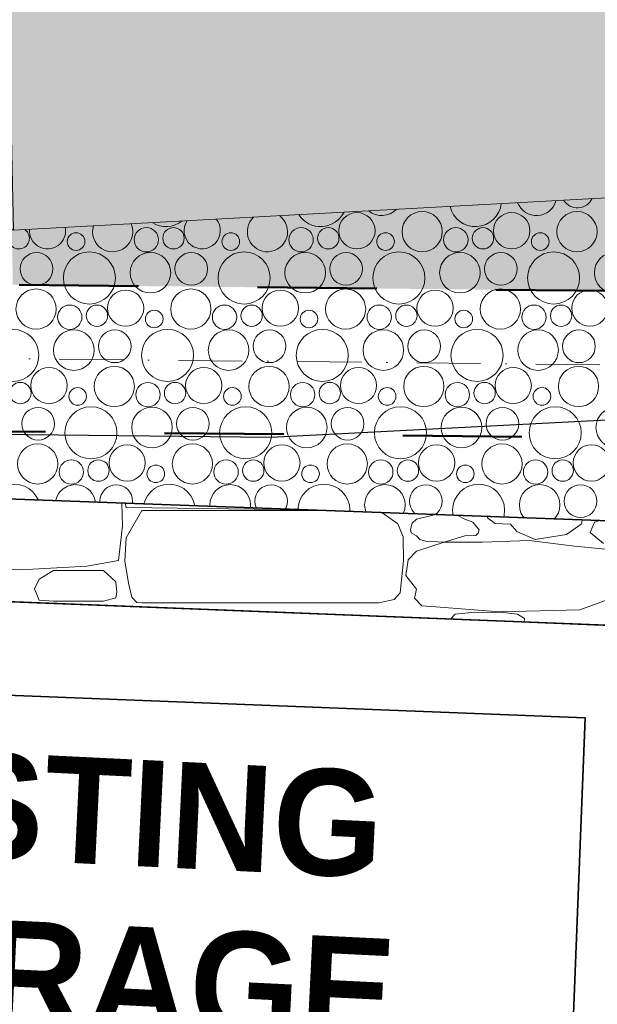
# Model space of a CAD drawing. Header units: millimetres. Extents: x -738537 to 1850049, y -250217 to 604013.
# Tile 48 of 204: x -600399 to -599042, y 80494 to 82808. Entities that reach past the tile are written whole.
import ezdxf

# ---------------------------------------------------------------- set-up
doc = ezdxf.new("R2010")
doc.units = ezdxf.units.MM
doc.header["$MEASUREMENT"] = 0
doc.set_wipeout_variables(frame=1)
for name, pattern in [('Dashed', [280, 140, -140]), ('Dot & Dashed', [280, 150, -60, 0, -70]), ('Wipeout_Contour', [1000, 0, -1000])]:
    doc.linetypes.add(name, pattern=pattern)
for name, color, linetype, lineweight in [('0_Pen_No__170', 9, 'Continuous', 0), ('A_WALL LOAD_Pen_No__1', 214, 'Continuous', 35), ('BUILDING_Pen_No__2', 1, 'Continuous', 25), ('C-GRID _Pen_No__5', 4, 'Continuous', 5), ('C_TEXT GA_Pen_No__6', 7, 'Continuous', 5), ('MARKETING_Pen_No__1', 214, 'Continuous', 35)]:
    doc.layers.add(name, color=color, linetype=linetype, lineweight=lineweight)
for name, color, linetype, lineweight, true_color in [('0_Pen_No__171', 7, 'Continuous', 0, 0xdadada), ('0_Pen_No__28', 7, 'Continuous', 50, 0xff9390), ('MARKETING_Pen_No__7', 7, 'Continuous', 5, 0x9f07ff)]:
    doc.layers.add(name, color=color, linetype=linetype, lineweight=lineweight, true_color=true_color)
doc.layers.add('MARKETING', color=7, linetype='Continuous')
doc.styles.add('GENERATED_STYLE_3', font='GOTHICB.TTF')
doc.dimstyles.new('GENERATED_STYLE__7', dxfattribs={"dimtxt": 0.18, "dimasz": 273.6, "dimexe": 0.18, "dimexo": 0.0625, "dimgap": 0.09, "dimtad": 0, "dimtih": 1, "dimtoh": 1, "dimdec": 4, "dimzin": 0, "dimdsep": 46, "dimcen": 0.09, "dimadec": 0, "dimazin": 0, "dimtfac": 1, "dimtdec": 4, "dimtmove": 0, "dimatfit": 3, "dimldrblk": 'ARROWHEAD_5', "dimfxl": 1, "dimtolj": 1, "dimtzin": 0, "dimarcsym": 0})

# ---------------------------------------------------------------- blocks, each defined once
blk = doc.blocks.new('*X3')
at = {"layer": '0_Pen_No__170', "color": 9, "linetype": 'Continuous', "lineweight": 0}
for centre, radius in [((-599453.4, 82310), 47.3), ((-599089.6, 82310), 47.3), ((-599606.8, 82312.2), 42.6), ((-599243.1, 82312.2), 42.6), ((-600101.7, 82290.9), 28.6), ((-600037.9, 82294.4), 25.1), ((-599738, 82290.9), 28.6), ((-599674.2, 82294.4), 25.1), ((-599374.3, 82290.9), 28.6), ((-599310.5, 82294.4), 25.1), ((-600266.9, 82286.7), 20.7), ((-599903.2, 82286.7), 20.7), ((-599539.5, 82286.7), 20.7), ((-599175.8, 82286.7), 20.7), ((-600359.8, 82222.4), 38.4), ((-600235.6, 82201.1), 61.2), ((-600092.1, 82213.5), 47.7), ((-599996, 82222.4), 38.4), ((-599871.9, 82201.1), 61.2), ((-599728.4, 82213.5), 47.7), ((-599632.3, 82222.4), 38.4), ((-599508.2, 82201.1), 61.2), ((-599364.7, 82213.5), 47.7), ((-599268.6, 82222.4), 38.4), ((-599144.5, 82201.1), 61.2), ((-599001, 82213.5), 47.7), ((-600360.8, 82128), 47.3), ((-600150.5, 82130.2), 42.6), ((-599997.1, 82128), 47.3), ((-599786.8, 82130.2), 42.6), ((-599633.4, 82128), 47.3), ((-599423.1, 82130.2), 42.6), ((-599269.6, 82128), 47.3), ((-599059.4, 82130.2), 42.6), ((-600281.7, 82108.9), 28.6), ((-600217.9, 82112.4), 25.1), ((-600083.2, 82104.7), 20.7), ((-599918, 82108.9), 28.6), ((-599854.2, 82112.4), 25.1), ((-599719.5, 82104.7), 20.7), ((-599554.3, 82108.9), 28.6), ((-599490.5, 82112.4), 25.1), ((-599355.8, 82104.7), 20.7), ((-599190.6, 82108.9), 28.6), ((-599126.8, 82112.4), 25.1), ((-600415.6, 82019.1), 61.2), ((-600272.1, 82031.5), 47.7), ((-600176, 82040.4), 38.4), ((-600051.9, 82019.1), 61.2), ((-599908.4, 82031.5), 47.7), ((-599812.3, 82040.4), 38.4), ((-599688.2, 82019.1), 61.2), ((-599544.7, 82031.5), 47.7), ((-599448.6, 82040.4), 38.4), ((-599324.5, 82019.1), 61.2), ((-599181, 82031.5), 47.7), ((-599084.9, 82040.4), 38.4), ((-600330.5, 81948.2), 42.6), ((-600177.1, 81946), 47.3), ((-599966.8, 81948.2), 42.6), ((-599813.4, 81946), 47.3), ((-599603.1, 81948.2), 42.6), ((-599449.6, 81946), 47.3), ((-599239.4, 81948.2), 42.6), ((-599085.9, 81946), 47.3), ((-600397.9, 81930.4), 25.1), ((-600263.2, 81922.7), 20.7), ((-600098, 81926.9), 28.6), ((-600034.2, 81930.4), 25.1), ((-599899.5, 81922.7), 20.7), ((-599734.3, 81926.9), 28.6), ((-599670.5, 81930.4), 25.1), ((-599535.8, 81922.7), 20.7), ((-599370.6, 81926.9), 28.6), ((-599306.8, 81930.4), 25.1), ((-599172, 81922.7), 20.7), ((-600356, 81858.4), 38.4), ((-600231.9, 81837.1), 61.2), ((-600088.4, 81849.5), 47.7), ((-599992.3, 81858.4), 38.4), ((-599868.2, 81837.1), 61.2), ((-599724.7, 81849.5), 47.7), ((-599628.6, 81858.4), 38.4), ((-599504.5, 81837.1), 61.2), ((-599361, 81849.5), 47.7), ((-599264.9, 81858.4), 38.4), ((-599140.8, 81837.1), 61.2), ((-598997.2, 81849.5), 47.7), ((-600357.1, 81764), 47.3), ((-600146.8, 81766.2), 42.6), ((-599993.4, 81764), 47.3), ((-599783.1, 81766.2), 42.6), ((-599629.6, 81764), 47.3), ((-599419.4, 81766.2), 42.6), ((-599265.9, 81764), 47.3), ((-599055.7, 81766.2), 42.6), ((-600278, 81744.9), 28.6), ((-600214.2, 81748.4), 25.1), ((-600079.5, 81740.7), 20.7), ((-599914.3, 81744.9), 28.6), ((-599850.5, 81748.4), 25.1), ((-599715.8, 81740.7), 20.7), ((-599550.6, 81744.9), 28.6), ((-599486.8, 81748.4), 25.1), ((-599352, 81740.7), 20.7), ((-599186.9, 81744.9), 28.6), ((-599123.1, 81748.4), 25.1), ((-600411.9, 81655.1), 61.2), ((-600268.4, 81667.5), 47.7), ((-600172.3, 81676.4), 38.4), ((-600048.2, 81655.1), 61.2), ((-599904.7, 81667.5), 47.7), ((-599808.6, 81676.4), 38.4), ((-599684.5, 81655.1), 61.2), ((-599541, 81667.5), 47.7), ((-599444.9, 81676.4), 38.4), ((-599320.8, 81655.1), 61.2), ((-599177.2, 81667.5), 47.7), ((-599081.2, 81676.4), 38.4), ((-600326.8, 81584.2), 42.6), ((-600173.4, 81582), 47.3), ((-599963.1, 81584.2), 42.6), ((-599809.6, 81582), 47.3), ((-599599.4, 81584.2), 42.6), ((-599445.9, 81582), 47.3), ((-599235.7, 81584.2), 42.6), ((-599082.2, 81582), 47.3), ((-600394.2, 81566.4), 25.1), ((-600259.5, 81558.7), 20.7), ((-600094.3, 81562.9), 28.6), ((-600030.5, 81566.4), 25.1), ((-599895.8, 81558.7), 20.7), ((-599730.6, 81562.9), 28.6), ((-599666.8, 81566.4), 25.1), ((-599532, 81558.7), 20.7), ((-599366.9, 81562.9), 28.6), ((-599303.1, 81566.4), 25.1), ((-599168.3, 81558.7), 20.7), ((-600352.3, 81494.4), 38.4), ((-600084.7, 81485.5), 47.7), ((-599988.6, 81494.4), 38.4), ((-599721, 81485.5), 47.7), ((-599624.9, 81494.4), 38.4), ((-599500.8, 81473.1), 61.2), ((-599357.2, 81485.5), 47.7), ((-599261.2, 81494.4), 38.4), ((-599137.1, 81473.1), 61.2)]:
    blk.add_circle(centre, radius, dxfattribs=at)
for centre, radius, start, end in [((-599184.7, 82395.5), 47.7, 201.4465, 344.7953), ((-599088.6, 82404.3), 38.4, 212.089, 334.1527), ((-599548.4, 82395.5), 47.7, 229.964, 316.2777), ((-599328.2, 82383.1), 61.2, 192.8806, 353.3611), ((-600055.6, 82383.1), 61.2, 237.8549, 308.3869), ((-599970.5, 82312.2), 42.6, 146.3564, 39.8854), ((-599817.1, 82310), 47.3, 133.5941, 52.6477), ((-599691.9, 82383.1), 61.2, 212.6587, 333.583), ((-600401.6, 82294.4), 25.1, 120.5132, 54.9143), ((-600334.2, 82312.2), 42.6, 175.4674, 10.7743), ((-600180.8, 82310), 47.3, 163.1124, 23.1294), ((-600228.2, 81473.1), 61.2, 316.5555, 218.7637), ((-599864.5, 81473.1), 61.2, 293.4927, 241.8265), ((-600353.4, 81400), 47.3, 50.8814, 124.4378), ((-600143.1, 81402.2), 42.6, 37.2916, 138.0276), ((-599989.6, 81400), 47.3, 26.8041, 148.5151), ((-599779.4, 81402.2), 42.6, 14.4461, 160.8731), ((-599625.9, 81400), 47.3, 7.6258, 167.6934), ((-599415.7, 81402.2), 42.6, 354.206, 181.1132), ((-599262.2, 81400), 47.3, 349.5609, 185.7583), ((-599052, 81402.2), 42.6, 333.4995, 201.8197), ((-599546.9, 81380.9), 28.6, 54.9409, 120.3783), ((-599483.1, 81384.4), 25.1, 43.222, 132.0972), ((-599183.2, 81380.9), 28.6, 16.4318, 158.8874), ((-599119.4, 81384.4), 25.1, 4.6475, 170.6717), ((-599348.3, 81376.7), 20.7, 73.9279, 101.3913)]:
    blk.add_arc(centre, radius, start, end, dxfattribs=at)
blk = doc.blocks.new('Fill_2', base_point=(0, 0))
at = {"color": 254, "linetype": 'Wipeout_Contour', "lineweight": 0, "ltscale": 14005644.7295551}
blk.add_wipeout([(-629509.8, 81186.9), (-636562.3, 79781.8), (-636489.6, 79417.3), (-629462, 80817.5), (-620502.8, 81356.1), (-620540.5, 82043.7), (-601136.6, 81925.1), (-601127.3, 81469.6), (-590151.9, 81021), (-590021.9, 81719.9), (-589769.8, 81683.3), (-588537.1, 88325.9), (-581323.3, 84127), (-581890.9, 80218.2), (-581481.7, 80187.1), (-580849.5, 84486.2), (-589699.4, 89557.9), (-590288.4, 81899.2), (-594388.9, 82642), (-600414.3, 82313.5), (-600427.4, 82955.9), (-621103.7, 82547.9), (-621076.1, 81700.6)], dxfattribs=at)
at = {"layer": '0_Pen_No__170', "color": 255, "linetype": 'Continuous', "lineweight": 0, "flags": 128}
blk.add_lwpolyline([(-629509.8, 81186.9), (-636562.3, 79781.8), (-636489.6, 79417.3), (-629462, 80817.5), (-620502.8, 81356.1), (-620540.5, 82043.7), (-601136.6, 81925.1), (-601127.3, 81469.6), (-590151.9, 81021), (-590021.9, 81719.9), (-589769.8, 81683.3), (-588537.1, 88325.9), (-581323.3, 84127), (-581890.9, 80218.2), (-581481.7, 80187.1), (-580849.5, 84486.2), (-589699.4, 89557.9), (-590288.4, 81899.2), (-594388.9, 82642), (-600414.3, 82313.5), (-600427.4, 82955.9), (-621103.7, 82547.9), (-621076.1, 81700.6)], close=True, dxfattribs=at)
at = {"layer": '0_Pen_No__170', "color": 9, "linetype": 'Continuous', "lineweight": 0}
blk.add_blockref('*X3', (0, 0), dxfattribs=at)
blk = doc.blocks.new('*X278')
at = {"layer": 'MARKETING_Pen_No__7', "color": 190, "linetype": 'Continuous', "lineweight": 5, "true_color": 0x9f07ff}
for p, q in [((-600157.4, 81618.2), (-600159, 81671.9)), ((-600151.4, 81671.6), (-600148.9, 81661.3)), ((-600112, 81654.2), (-600149.1, 81590.6)), ((-600148.9, 81661.3), (-599727.6, 81656.2)), ((-599674.1, 81654.2), (-600112, 81654.2)), ((-599510.8, 81622.8), (-599548.4, 81649.6)), ((-599421.8, 81645), (-599467.1, 81634.1)), ((-599352.9, 81634.1), (-599371.5, 81643.2)), ((-599299.7, 81640.6), (-599300.1, 81637.3)), ((-600166.8, 81536.7), (-600157.4, 81618.2)), ((-599497.7, 81592.4), (-599510.8, 81622.8)), ((-599476.6, 81624.8), (-599480.6, 81609.5)), ((-599467.1, 81634.1), (-599476.6, 81624.8)), ((-599334.4, 81627.1), (-599352.9, 81634.1)), ((-599319.7, 81608.9), (-599334.4, 81627.1)), ((-599300.1, 81637.3), (-599281.6, 81623.8)), ((-599281.6, 81623.8), (-599246, 81622.5)), ((-599246, 81622.5), (-599230.7, 81604.8)), ((-599114.4, 81598.3), (-599079.6, 81622.5)), ((-599079.6, 81622.5), (-599076.7, 81632.4)), ((-599048, 81626.9), (-599058.9, 81602.4)), ((-599036.3, 81630.9), (-599048, 81626.9)), ((-599497.5, 81536.6), (-599497.7, 81592.4)), ((-599480.6, 81609.5), (-599479.6, 81602.1)), ((-599479.6, 81602.1), (-599467.1, 81595.1)), ((-599467.1, 81595.1), (-599458.9, 81586.3)), ((-599401.8, 81580.1), (-599352.9, 81595.1)), ((-599352.9, 81595.1), (-599327.2, 81596)), ((-599327.2, 81596), (-599322, 81601.2)), ((-599322, 81601.2), (-599319.7, 81608.9)), ((-599230.7, 81604.8), (-599187.7, 81586.1)), ((-599187.7, 81586.1), (-599114.4, 81598.3)), ((-599058.9, 81602.4), (-599027.5, 81577)), ((-600149.1, 81590.6), (-600152.1, 81535.8)), ((-599401.8, 81580.1), (-599466.4, 81558.5)), ((-599458.9, 81586.3), (-599445.8, 81582.3)), ((-599445.8, 81582.3), (-599401.8, 81580.1)), ((-599312, 81580.3), (-599401.8, 81580.1)), ((-599202.2, 81583.6), (-599312, 81580.3)), ((-599095.5, 81570.4), (-599202.2, 81583.6)), ((-598969.4, 81558.5), (-599095.5, 81570.4)), ((-599466.4, 81558.5), (-599486, 81538.2)), ((-600576.3, 81523.5), (-600396.4, 81514.9)), ((-600396.4, 81514.9), (-600241.7, 81523.7)), ((-600241.7, 81523.7), (-600166.8, 81536.7)), ((-600152.1, 81535.8), (-600143.7, 81483.9)), ((-599504.9, 81461.3), (-599497.5, 81536.6)), ((-599486, 81538.2), (-599492.2, 81501.4)), ((-600319.9, 81513.6), (-600354, 81493.3)), ((-600202.4, 81513.6), (-600319.9, 81513.6)), ((-600173.7, 81486.5), (-600202.4, 81513.6)), ((-599492.2, 81501.4), (-599466.4, 81469.4)), ((-600354, 81493.3), (-600364.5, 81470)), ((-600170.9, 81462.5), (-600173.7, 81486.5)), ((-600143.7, 81483.9), (-600136, 81450.9)), ((-600364.5, 81470), (-600353.5, 81443.3)), ((-600173.1, 81449), (-600170.9, 81462.5)), ((-599519.4, 81445.4), (-599504.9, 81461.3)), ((-599466.4, 81469.4), (-599471.5, 81448.2)), ((-600353.5, 81443.3), (-600319.9, 81441)), ((-600319.9, 81441), (-600202.4, 81441)), ((-600202.4, 81441), (-600173.1, 81449)), ((-600136, 81450.9), (-600124.2, 81438.2)), ((-600124.2, 81438.2), (-600112, 81437.7)), ((-600112, 81437.7), (-599554.9, 81437.7)), ((-599554.9, 81437.7), (-599519.4, 81445.4)), ((-599471.5, 81448.2), (-599454, 81430.5)), ((-599454, 81430.5), (-599421.1, 81427.7)), ((-599082.6, 81420.6), (-599007.5, 81448.2)), ((-599421.1, 81427.7), (-599271.3, 81416)), ((-599375.9, 81410.5), (-599386.7, 81399.4)), ((-599329.8, 81415.4), (-599375.9, 81410.5)), ((-599262.8, 81414.3), (-599329.8, 81415.4)), ((-599271.3, 81416), (-599082.6, 81420.6)), ((-599229.2, 81410.5), (-599262.8, 81414.3)), ((-599212.9, 81400.7), (-599229.2, 81410.5)), ((-599213.4, 81392.6), (-599212.9, 81400.7))]:
    blk.add_line(p, q, dxfattribs=at)
blk = doc.blocks.new('Fill_98', base_point=(0, 0))
at = {"color": 254, "linetype": 'Wipeout_Contour', "lineweight": 0, "ltscale": 4804630.237960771}
blk.add_wipeout([(-598850.8, 81157.6), (-589935.3, 80788.5), (-589760.2, 81735.3), (-590268.3, 81740.2), (-590347.6, 81313.8), (-601138.3, 81707.7), (-601136.9, 81468.2), (-598841.7, 81377.9)], dxfattribs=at).dxf.layer = 'MARKETING'
at = {"layer": 'MARKETING_Pen_No__1', "color": 214, "linetype": 'Continuous', "lineweight": 35, "flags": 128}
blk.add_lwpolyline([(-598850.8, 81157.6), (-598841.7, 81377.9), (-601136.9, 81468.2), (-601138.3, 81707.7), (-590347.6, 81313.8), (-590268.3, 81740.2), (-589760.2, 81735.3), (-589935.3, 80788.5)], close=True, dxfattribs=at)
at = {"layer": 'MARKETING_Pen_No__7', "color": 190, "linetype": 'Continuous', "lineweight": 5, "true_color": 0x9f07ff}
blk.add_blockref('*X278', (0, 0), dxfattribs=at)
blk = doc.blocks.new('ARROWHEAD_5')
at = {"linetype": 'Continuous', "lineweight": 0}
blk.add_hatch(color=0, dxfattribs=at).paths.add_polyline_path([(-1, 0.2679), (0, 0), (-1, -0.2679)])
at = {"color": 0, "linetype": 'Continuous', "lineweight": 0}
blk.add_line((0, 0), (-1, 0), dxfattribs=at)

msp = doc.modelspace()

# ---------------------------------------------------------------- block references
at = {"layer": '0_Pen_No__170', "color": 9, "linetype": 'Continuous', "lineweight": 0}
msp.add_blockref('Fill_2', (0, 0), dxfattribs=at)

# ---------------------------------------------------------------- next in the draw order: hatches: boundary and pattern name
at = {"layer": '0_Pen_No__171', "linetype": 'Continuous', "lineweight": 0, "true_color": 0xdadada}
h = msp.add_hatch(dxfattribs=at)
h.set_pattern_fill('EARTH', color=254, style=0, pattern_type=2)
h.set_pattern_definition([(45, (0, 0), (-275.77163, 275.77163), []), (45, (-91.9, 91.9), (-551.5433, 551.5433), []), (45, (-183.85, 183.85), (-551.5433, 551.5433), []), (135, (-275.77, 275.77), (91.923878, 91.923878), [389.99999, -389.99999])])
h.paths.add_polyline_path([(-631238.6, 89036.3), (-631416.2, 91643.8), (-617835.3, 92530.2), (-617753.3, 93259.2), (-588579.2, 89990.2), (-588759.4, 89019.1), (-590040.8, 82079.1), (-593210.4, 82111.5), (-600415.6, 82185.1), (-600427.4, 82955.9), (-621103.7, 82547.9), (-621076.1, 81700.6), (-629509.8, 81186.9), (-630697.2, 80950.3), (-631025.7, 85774.3), (-632625.9, 85665.4), (-632847.9, 88926.8)])

# ---------------------------------------------------------------- next in the draw order: linework, layer by layer
at = {"layer": 'A_WALL LOAD_Pen_No__1', "color": 214, "linetype": 'Continuous', "lineweight": 35}
msp.add_lwpolyline([(-599070.2, 81166.7), (-599156.2, 78980.2)], dxfattribs=at)
at = {"layer": 'BUILDING_Pen_No__2', "color": 1, "linetype": 'Continuous', "lineweight": 25}
for p, q in [((-594376.2, 82103.7), (-599809.4, 81826.4)), ((-599809.4, 81826.4), (-618430.6, 82021.6))]:
    msp.add_line(p, q, dxfattribs=at)
at = {"layer": 'C-GRID _Pen_No__5', "color": 4, "linetype": 'Dot & Dashed', "lineweight": 5}
msp.add_line((-638117.8, 82397), (-580864.7, 81811.3), dxfattribs=at)

# ---------------------------------------------------------------- next in the draw order: block references
at = {"layer": 'MARKETING_Pen_No__7', "color": 190, "linetype": 'Continuous', "lineweight": 5, "true_color": 0x9f07ff}
msp.add_blockref('Fill_98', (0, 0), dxfattribs=at)

# ---------------------------------------------------------------- next in the draw order: linework, layer by layer
at = {"layer": '0_Pen_No__28', "color": 21, "linetype": 'Dashed', "lineweight": 50, "ltscale": 2, "true_color": 0xff9390}
for points in [[(-588172.2, 90291.8), (-588245.1, 89899.5), (-589695.7, 82082.6), (-589699.3, 81730.6), (-619887.8, 82039.1), (-619836.2, 81394.8), (-631020.6, 80584.2), (-631338.3, 85407.6), (-632947.2, 85301.4), (-633212.6, 89247.7), (-631607.2, 89357), (-631791.9, 91965.1), (-618146.2, 92850.5), (-618057.7, 93640.4)], [(-588579.2, 89990.2), (-588584.3, 89962.5), (-590040.4, 82116.1), (-590040.8, 82079.1), (-620261.9, 82387.9), (-620211, 81753.3), (-630700.5, 80998.2), (-631017.5, 85774.5), (-632626.1, 85668.4), (-632845.3, 88926.9), (-631238.6, 89036.3), (-631423.2, 91643.3), (-617835.5, 92525), (-617753.2, 93259.2)]]:
    msp.add_lwpolyline(points, close=True, dxfattribs=at)
at = {"layer": 'A_WALL LOAD_Pen_No__1', "color": 214, "linetype": 'Continuous', "lineweight": 35}
for points in [[(-598841.7, 81377.9), (-601742.2, 81492.1)], [(-601750.9, 81272.2), (-599070.2, 81166.7)]]:
    msp.add_lwpolyline(points, dxfattribs=at)

# ---------------------------------------------------------------- next in the draw order: texts
at = {"layer": 'C_TEXT GA_Pen_No__6', "color": 18, "linetype": 'Continuous', "lineweight": 5, "true_color": 0x000000, "insert": (-600354, 80330.9), "char_height": 250, "attachment_point": 5, "rotation": 357.1995, "line_spacing_factor": 0.940719, "style": 'GENERATED_STYLE_3'}
msp.add_mtext('\\A1;\\pxqc;EXISTING \\PSTORAGE\\P{\\fCentury Gothic|b0|i0|c0|p34;\\H0.6x;6m\\fArial|b0|i0|c0|p34;\\H1.02941x;²\\P\\H1.29524x;Polyurethane screed\\H0.77206x;\\PUS/SL: 2400mm }', dxfattribs=at)

# ---------------------------------------------------------------- next in the draw order: leaders
at = {"layer": 'C_TEXT GA_Pen_No__6', "color": 7, "linetype": 'Continuous', "lineweight": 5, "annotation_type": 0, "has_hookline": 1, "hookline_direction": 1}
for points, text_width in [([(-587789.6, 81200.1), (-587827, 78246.4), (-595748.5, 78246.4)], 5973.2), ([(-586604.5, 81041.9), (-586604.5, 68603.6), (-595080.6, 68603.6)], 6366)]:
    msp.add_leader(points, dimstyle='GENERATED_STYLE__7', dxfattribs=dict(at, text_width=text_width))

doc.saveas('drawing.dxf')
